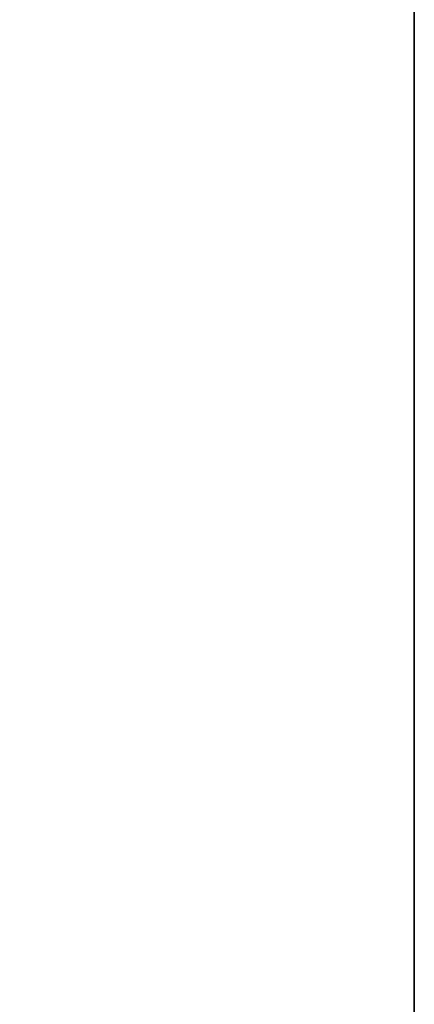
# Model space of a CAD drawing. Header units: millimetres. Extents: x -603 to 3703, y -121 to 193.
# Tile 7 of 256: x -417.37 to -414.5, y 0.19 to 7.35. Entities that reach past the tile are written whole.
import ezdxf

# ---------------------------------------------------------------- set-up
doc = ezdxf.new("R2010")
doc.units = ezdxf.units.MM
doc.layers.add('151', color=7, linetype='Continuous', true_color=0xffffff)

# ---------------------------------------------------------------- blocks, each defined once
blk = doc.blocks.new('UG_SURFACE_001')
at = {"layer": '151', "color": 252, "linetype": 'Continuous', "lineweight": 35}
for points in [[(603, -18, 2212.25), (603, 174.4, 2212.25), (-603, 174.4, 2212.25), (-603, -18, 2212.25)], [(-453, -18, 2062.2499), (-453, 174.4, 2062.2499), (453, 174.4, 2062.2499), (453, -18, 2062.2499)]]:
    blk.add_3dface(points, dxfattribs=at)

msp = doc.modelspace()

# ---------------------------------------------------------------- linework, layer by layer
at = {"layer": '151', "color": 252, "linetype": 'Continuous', "lineweight": 35}
for p, q in [((-414.5, 14.42, -8.75), (-414.5, -29.92, -8.75)), ((-414.5, -29.92, 2023.75), (-414.5, 14.42, 2023.75)), ((-414.5, 14.42, -8.75), (-414.5, -29.92, -8.75)), ((-414.5, -29.92, 2023.75), (-414.5, 14.42, 2023.75)), ((-414.5, -29.92, 2023.75), (-414.5, 14.42, 2023.75))]:
    msp.add_line(p, q, dxfattribs=at)

# ---------------------------------------------------------------- block references
msp.add_blockref('UG_SURFACE_001', (0, 0), dxfattribs=at)

doc.saveas('drawing.dxf')
